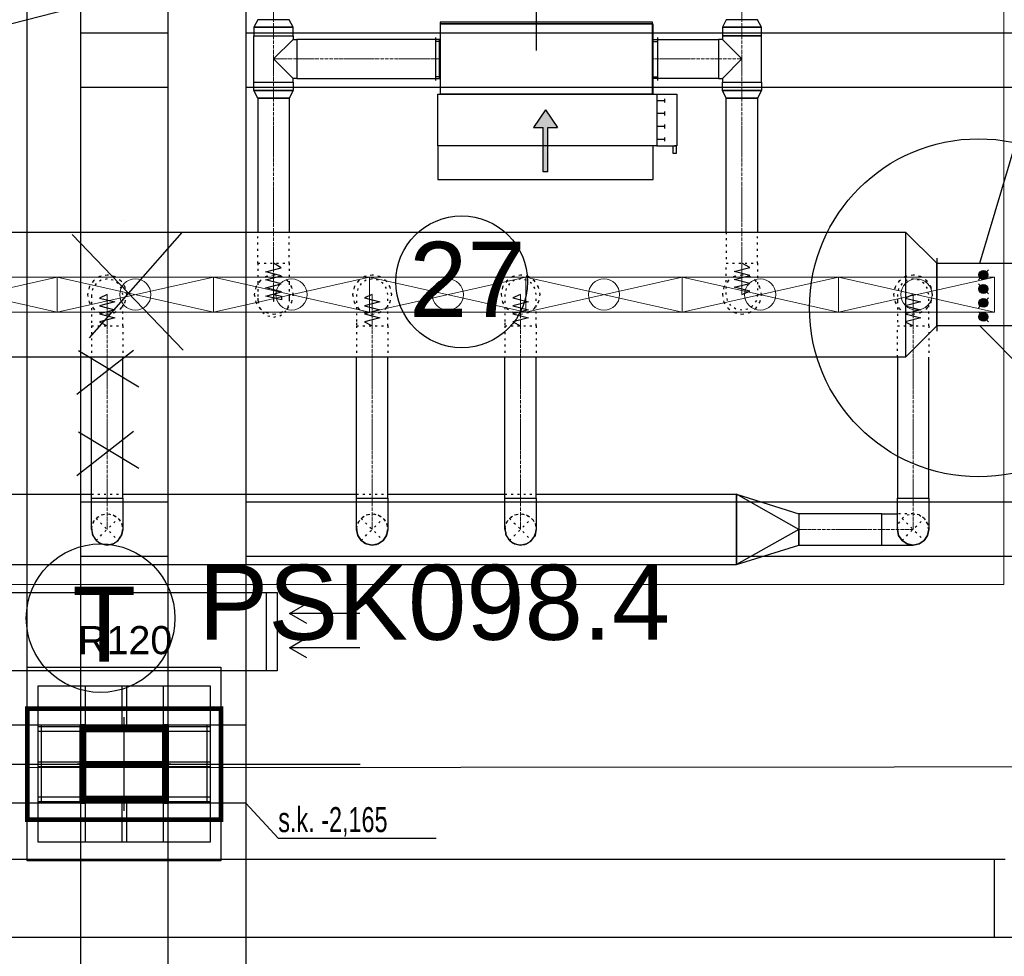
# Model space of a CAD drawing. Header units: centimetres. Extents: x -149939 to 48626, y -46000 to 152985.
# Tile 55 of 256: x -47208 to -40906, y 27770 to 33763. Entities that reach past the tile are written whole.
import ezdxf

# ---------------------------------------------------------------- set-up
doc = ezdxf.new("R2010")
doc.units = ezdxf.units.CM
doc.header["$LTSCALE"] = 50
for name, pattern in [('CADVENT_CENTERLINE', [9.9, 7.4, -1, 0.5, -1]), ('CADVENT_HIDDEN', [0.8, 0.25, -0.55]), ('Kondygnacja  -0_5$0$HIDDEN', [9.525, 6.35, -3.175]), ('Kondygnacja  -0_5$0$HIDDEN2', [4.7625, 3.175, -1.5875]), ('Osie rzutów$0$DASHDOT2', [12.7, 6.35, -3.175, 0, -3.175])]:
    doc.linetypes.add(name, pattern=pattern)
for name, color, linetype in [('01-103-Went PP_poziom-0_5$0$L_Nawiew', 7, 'Continuous'), ('bgde-nawiewDETAILS', 1, 'Continuous'), ('bgde-nawiewEXP', 7, 'Continuous'), ('bgde-nawiewHIDDEN', 250, 'Continuous'), ('bgde-wywiewSOL', 5, 'Continuous'), ('bgde_redukcja', 250, 'Continuous'), ('bgde_VAV', 7, 'Continuous'), ('IS_zmiany 2024', 1, 'Continuous'), ('Kondygnacja  -0_5$0$ARCH_GK', 8, 'Continuous'), ('Kondygnacja  -0_5$0$ARCH_INFO_ODPORNOŚĆ OGNIOWA', 8, 'Continuous'), ('Kondygnacja  -0_5$0$ARCH_KONSTR_POWYŻEJ RZUTU', 8, 'Kondygnacja  -0_5$0$HIDDEN'), ('Kondygnacja  -0_5$0$ARCH_KONSTR_POWYŻEJ RZUTU_IST', 8, 'Kondygnacja  -0_5$0$HIDDEN2'), ('Kondygnacja  -0_5$0$ARCH_KONSTRUKCJA_NIEWIDOCZNA', 8, 'Continuous'), ('Kondygnacja  -0_5$0$ARCH_OKŁADZINA', 8, 'Continuous'), ('Kondygnacja  -0_5$0$ARCH_SŁUPY', 8, 'Continuous'), ('Osie rzutów$0$ARCH_INFO_OSIE_IST', 8, 'Osie rzutów$0$DASHDOT2'), ('Osie rzutów$0$ARCH_INFO_OSIE_OPISY_IST', 8, 'Continuous')]:
    doc.layers.add(name, color=color, linetype=linetype)
for name, color, linetype, lineweight in [('bgde-nawiewCEN', 7, 'Continuous', 13), ('bgde_nawiewnik', 11, 'Continuous', 5), ('RFCU', 6, 'Continuous', 30)]:
    doc.layers.add(name, color=color, linetype=linetype, lineweight=lineweight)
doc.styles.add('Arial', font='ARIAL.TTF')
doc.styles.add('Kondygnacja  -0_5$0$Arial', font='ARIAL.TTF')
doc.styles.add('Kondygnacja  -0_5$0$BIKTS', font='bikromsw.shx', dxfattribs={"width": 0.8})
pattern_1 = [(45, (-1133.3117, -3177.9858), (-0.6735192, 0.6735192), [])]

# ---------------------------------------------------------------- blocks, each defined once
blk = doc.blocks.new('Osie rzutów')
at = {"layer": 'Osie rzutów$0$ARCH_INFO_OSIE_IST', "ltscale": 10}
for p, q in [((7460, 12510), (7460, 4623.26)), ((7460, 7370), (7460, 7430)), ((4436.04, 7400), (15156.54, 7400)), ((7490, 7400), (7430, 7400))]:
    blk.add_line(p, q, dxfattribs=at)
blk = doc.blocks.new('Kondygnacja  -0_5$0$słup_prostokąt')
at = {"layer": 'Kondygnacja  -0_5$0$ARCH_SŁUPY', "lineweight": 40}
h = blk.add_hatch(dxfattribs=at)
h.set_pattern_fill('ANSI31', color=256, scale=0.3, style=0)
h.set_pattern_definition(pattern_1)
h.paths.add_polyline_path([(36, 34), (39, 34), (39, 84), (36, 84)])
h = blk.add_hatch(dxfattribs=at)
h.set_pattern_fill('ANSI31', color=256, scale=0.3, style=0)
h.set_pattern_definition(pattern_1)
h.paths.add_polyline_path([(89, 80), (89, 83), (39, 83), (39, 80)])
h = blk.add_hatch(dxfattribs=at)
h.set_pattern_fill('ANSI31', color=256, scale=0.3, style=0)
h.set_pattern_definition(pattern_1)
h.paths.add_polyline_path([(89, 34), (92, 34), (92, 84), (89, 84)])
h = blk.add_hatch(dxfattribs=at)
h.set_pattern_fill('ANSI31', color=256, scale=0.3, style=0)
h.set_pattern_definition(pattern_1)
h.paths.add_polyline_path([(89, 57.5), (89, 60.5), (39, 60.5), (39, 57.5)])
h = blk.add_hatch(dxfattribs=at)
h.set_pattern_fill('ANSI31', color=256, scale=0.3, style=0)
h.set_pattern_definition(pattern_1)
h.paths.add_polyline_path([(89, 35), (89, 38), (39, 38), (39, 35)])
at = {"layer": 'Kondygnacja  -0_5$0$ARCH_KONSTRUKCJA_NIEWIDOCZNA'}
blk.add_lwpolyline([(119, 109), (119, 9), (9, 9), (9, 109)], close=True, dxfattribs=at)
for points in [[(36, 109), (36, 84)], [(39, 109), (39, 84)], [(62.5, 109), (62.5, 83)], [(65.5, 109), (65.5, 83)], [(89, 109), (89, 84)], [(92, 109), (92, 84)], [(9, 83), (36, 83)], [(92, 83), (119, 83)], [(9, 80), (36, 80)], [(92, 80), (119, 80)], [(9, 60.5), (36, 60.5)], [(9, 57.5), (36, 57.5)], [(92, 60.5), (119, 60.5)], [(92, 57.5), (119, 57.5)], [(9, 38), (36, 38)], [(92, 38), (119, 38)], [(9, 35), (36, 35)], [(36, 34), (36, 9)], [(39, 34), (39, 9)], [(62.5, 35), (62.5, 9)], [(65.49, 35), (65.49, 9)], [(89, 34), (89, 9)], [(92, 35), (119, 35)], [(92, 34), (92, 9)]]:
    blk.add_lwpolyline(points, dxfattribs=at)
at = {"layer": 'Kondygnacja  -0_5$0$ARCH_OKŁADZINA'}
blk.add_lwpolyline([(2, 121), (126, 121), (126, -3), (2, -3)], close=True, dxfattribs=at)
at = {"layer": 'Kondygnacja  -0_5$0$ARCH_SŁUPY', "lineweight": 40}
for p, q in [((39, 60.5), (89, 60.5)), ((89, 57.5), (39, 57.5))]:
    blk.add_line(p, q, dxfattribs=at)
at = {"layer": 'Kondygnacja  -0_5$0$ARCH_SŁUPY', "lineweight": 30, "const_width": 3}
blk.add_lwpolyline([(2, 94.5), (126, 94.5), (126, 23.5), (2, 23.5)], close=True, dxfattribs=at)
at = {"layer": 'Kondygnacja  -0_5$0$ARCH_SŁUPY', "lineweight": 40}
for points in [[(36, 84), (39, 84), (39, 34), (36, 34)], [(89, 84), (92, 84), (92, 34), (89, 34)]]:
    blk.add_lwpolyline(points, close=True, dxfattribs=at)
for points in [[(89, 83), (39, 83)], [(39, 80), (89, 80)], [(89, 38), (39, 38)], [(39, 35), (89, 35)]]:
    blk.add_lwpolyline(points, dxfattribs=at)
blk = doc.blocks.new('Kondygnacja  -0_5$0$konstrukcja istniejąca -0.5')
at = {"layer": 'Kondygnacja  -0_5$0$ARCH_KONSTR_POWYŻEJ RZUTU_IST', "ltscale": 10}
for p, q in [((7432, 8575), (7432, 7425)), ((7432, 7375), (7432, 6225))]:
    blk.add_line(p, q, dxfattribs=at)
for points in [[(7488, 8575), (7488, 7425)], [(7538, 8575), (7538, 7425)], [(7538, 7375), (7382, 7375), (7382, 7425), (7538, 7425), (7538, 7375)], [(7488, 7375), (7488, 6225)], [(7538, 7375), (7538, 6225)]]:
    blk.add_lwpolyline(points, dxfattribs=at)
at = {"layer": 'Kondygnacja  -0_5$0$ARCH_KONSTR_POWYŻEJ RZUTU_IST', "ltscale": 10, "elevation": 0}
for points in [[(7432, 7867.89), (7488, 7867.89)], [(7538, 7867.89), (8582, 7867.89)], [(7488, 7832.89), (7432, 7832.89)], [(8582, 7832.89), (7538, 7832.89)], [(7432, 7567.89), (7488, 7567.89)], [(7538, 7567.89), (8582, 7567.89)], [(7488, 7532.89), (7432, 7532.89)], [(8582, 7532.89), (7538, 7532.89)], [(7407, 7425), (7407, 7375)], [(7513, 7425), (7513, 7375)]]:
    blk.add_lwpolyline(points, dxfattribs=at)
at = {"layer": 'Kondygnacja  -0_5$0$ARCH_KONSTR_POWYŻEJ RZUTU_IST'}
blk.add_lwpolyline([(7538, 7375), (7558.69, 7352.53), (7659.84, 7352.53)], dxfattribs=at)
at = {"layer": 'Kondygnacja  -0_5$0$ARCH_KONSTR_POWYŻEJ RZUTU_IST', "style": 'Kondygnacja  -0_5$0$BIKTS', "width": 0.7}
blk.add_text('s.k. -2,165', height=16, dxfattribs=at).set_placement((7558.69, 7356.46))
blk = doc.blocks.new('blok')
at = {"layer": 'bgde_VAV', "color": 3, "linetype": 'Continuous', "lineweight": -2}
for p, q in [((-54400.4, 33775), (-54434.2, 33775)), ((-53950.4, 33775), (-54400.4, 33775)), ((-53966.7, 33775), (-54000.4, 33775)), ((-54434.2, 33225), (-54400.4, 33225)), ((-54400.4, 33225), (-54000.4, 33225)), ((-54000.4, 33225), (-53966.7, 33225))]:
    blk.add_line(p, q, dxfattribs=at)
at = {"layer": 'bgde_VAV', "color": 3, "linetype": 'ByBlock', "lineweight": -2}
for p, q in [((-54400.4, 33775), (-54400.4, 33225)), ((-54000.4, 33775), (-54000.4, 33225))]:
    blk.add_line(p, q, dxfattribs=at)
at = {"layer": 'bgde_VAV', "color": 3, "linetype": 'Continuous', "lineweight": -3}
for p, q in [((-54294.7, 33492.5), (-54357.9, 33555.7)), ((-54326.3, 33524.1), (-54353.5, 33533)), ((-54326.3, 33524.1), (-54349.5, 33540.9)), ((-54326.3, 33524.1), (-54343.1, 33547.3)), ((-54326.3, 33524.1), (-54335.1, 33551.3)), ((-54326.3, 33524.1), (-54326.3, 33552.7)), ((-54326.3, 33524.1), (-54317.5, 33551.3)), ((-54326.3, 33524.1), (-54309.5, 33547.3)), ((-54326.3, 33524.1), (-54303.2, 33540.9)), ((-54326.3, 33524.1), (-54299.1, 33533)), ((-54205.3, 33555.7), (-54268.5, 33492.5)), ((-54236.9, 33524.1), (-54264.1, 33533)), ((-54236.9, 33524.1), (-54260, 33540.9)), ((-54236.9, 33524.1), (-54253.7, 33547.3)), ((-54236.9, 33524.1), (-54245.7, 33551.3)), ((-54236.9, 33524.1), (-54236.9, 33552.7)), ((-54236.9, 33524.1), (-54228.1, 33551.3)), ((-54236.9, 33524.1), (-54220.1, 33547.3)), ((-54236.9, 33524.1), (-54213.8, 33540.9)), ((-54236.9, 33524.1), (-54209.7, 33533)), ((-54115.9, 33492.5), (-54179.1, 33555.7)), ((-54147.5, 33524.1), (-54174.7, 33533)), ((-54147.5, 33524.1), (-54170.6, 33540.9)), ((-54147.5, 33524.1), (-54164.3, 33547.3)), ((-54147.5, 33524.1), (-54156.3, 33551.3)), ((-54147.5, 33524.1), (-54147.5, 33552.7)), ((-54147.5, 33524.1), (-54138.7, 33551.3)), ((-54147.5, 33524.1), (-54130.7, 33547.3)), ((-54147.5, 33524.1), (-54124.3, 33540.9)), ((-54147.5, 33524.1), (-54120.3, 33533)), ((-54026.5, 33555.7), (-54089.7, 33492.5)), ((-54058.1, 33524.1), (-54085.3, 33533)), ((-54058.1, 33524.1), (-54081.2, 33540.9)), ((-54058.1, 33524.1), (-54074.9, 33547.3)), ((-54058.1, 33524.1), (-54066.9, 33551.3)), ((-54058.1, 33524.1), (-54058.1, 33552.7)), ((-54058.1, 33524.1), (-54049.2, 33551.3)), ((-54058.1, 33524.1), (-54041.3, 33547.3)), ((-54058.1, 33524.1), (-54034.9, 33540.9)), ((-54058.1, 33524.1), (-54030.9, 33533)), ((-54326.3, 33524.1), (-54354.9, 33524.1)), ((-54326.3, 33524.1), (-54353.5, 33515.3)), ((-54326.3, 33524.1), (-54349.5, 33507.3)), ((-54326.3, 33524.1), (-54343.1, 33501)), ((-54326.3, 33524.1), (-54335.1, 33496.9)), ((-54326.3, 33524.1), (-54299.1, 33515.3)), ((-54326.3, 33524.1), (-54303.2, 33507.3)), ((-54326.3, 33524.1), (-54309.5, 33501)), ((-54326.3, 33524.1), (-54317.5, 33496.9)), ((-54326.3, 33524.1), (-54326.3, 33495.5)), ((-54326.3, 33524.1), (-54297.7, 33524.1)), ((-54236.9, 33524.1), (-54265.5, 33524.1)), ((-54236.9, 33524.1), (-54264.1, 33515.3)), ((-54236.9, 33524.1), (-54260, 33507.3)), ((-54236.9, 33524.1), (-54253.7, 33501)), ((-54236.9, 33524.1), (-54245.7, 33496.9)), ((-54236.9, 33524.1), (-54209.7, 33515.3)), ((-54236.9, 33524.1), (-54213.8, 33507.3)), ((-54236.9, 33524.1), (-54220.1, 33501)), ((-54236.9, 33524.1), (-54228.1, 33496.9)), ((-54236.9, 33524.1), (-54236.9, 33495.5)), ((-54236.9, 33524.1), (-54208.3, 33524.1)), ((-54147.5, 33524.1), (-54176.1, 33524.1)), ((-54147.5, 33524.1), (-54174.7, 33515.3)), ((-54147.5, 33524.1), (-54170.6, 33507.3)), ((-54147.5, 33524.1), (-54164.3, 33501)), ((-54147.5, 33524.1), (-54156.3, 33496.9)), ((-54147.5, 33524.1), (-54120.3, 33515.3)), ((-54147.5, 33524.1), (-54124.3, 33507.3)), ((-54147.5, 33524.1), (-54130.7, 33501)), ((-54147.5, 33524.1), (-54138.7, 33496.9)), ((-54147.5, 33524.1), (-54147.5, 33495.5)), ((-54147.5, 33524.1), (-54118.9, 33524.1)), ((-54058.1, 33524.1), (-54086.7, 33524.1)), ((-54058.1, 33524.1), (-54085.3, 33515.3)), ((-54058.1, 33524.1), (-54081.2, 33507.3)), ((-54058.1, 33524.1), (-54074.9, 33501)), ((-54058.1, 33524.1), (-54066.9, 33496.9)), ((-54058.1, 33524.1), (-54030.9, 33515.3)), ((-54058.1, 33524.1), (-54034.9, 33507.3)), ((-54058.1, 33524.1), (-54041.3, 33501)), ((-54058.1, 33524.1), (-54049.2, 33496.9)), ((-54058.1, 33524.1), (-54058.1, 33495.5)), ((-54058.1, 33524.1), (-54029.5, 33524.1))]:
    blk.add_line(p, q, dxfattribs=at)
for centre in [(-54326.3, 33524.1), (-54236.9, 33524.1), (-54147.5, 33524.1), (-54058.1, 33524.1)]:
    blk.add_ellipse(centre, major_axis=(0, 28.6), ratio=1, start_param=-1.570796, end_param=4.712389, dxfattribs=at)
blk = doc.blocks.new('A$C066D7839')
at = {"layer": 'bgde_nawiewnik', "color": 7}
for p, q in [((-50, -11.15), (-50, 11.15)), ((-50, 11.15), (50, 11.15)), ((-50, -11.15), (50, 11.15)), ((50, -11.15), (-50, 11.15)), ((50, 11.15), (50, -11.15)), ((50, -11.15), (-50, -11.15))]:
    blk.add_line(p, q, dxfattribs=at)
blk.add_circle((0, 0), 10, dxfattribs=at)
blk = doc.blocks.new('A$C5B3E7367')
at = {"layer": '01-103-Went PP_poziom-0_5$0$L_Nawiew'}
h = blk.add_hatch(color=256, dxfattribs=at)
h.paths.add_polyline_path([(215, 704), (215, 674), (331.7, 674), (331.7, 612.1), (445.9, 689), (331.7, 765.9), (331.7, 704)])
h.paths.add_polyline_path([(48.3, 704), (48.3, 674), (215, 674), (215, 704)])
for p, q in [((215, 1525), (165, 1525)), ((165, 1525), (165, 1505)), ((215, 1400), (215, 1530)), ((545, 1530), (215, 1530)), ((215, 1530), (215, 1515)), ((545, 1400), (545, 1530)), ((165, 1505), (215, 1505)), ((243.8, 1452), (268.8, 1452)), ((256.2, 1452), (256.2, 1400)), ((326.2, 1452), (351.2, 1452)), ((338.8, 1452), (338.8, 1400)), ((408.8, 1452), (433.8, 1452)), ((421.2, 1452), (421.2, 1400)), ((491.2, 1452), (516.2, 1452)), ((503.8, 1452), (503.8, 1400)), ((545, 1400), (215, 1400)), ((215, 1400), (215, 1378)), ((545, 0), (545, 1400)), ((0, 1378), (215, 1378)), ((0, 0), (0, 1378)), ((215, 1378), (215, 0)), ((445.9, 689), (331.7, 765.9)), ((331.7, 704), (331.7, 765.9)), ((48.3, 704), (331.7, 704)), ((48.3, 704), (48.3, 674)), ((48.3, 674), (331.7, 674)), ((445.9, 689), (331.7, 612.1)), ((331.7, 612.1), (331.7, 674)), ((215, 0), (0, 0)), ((215, 0), (545, 0))]:
    blk.add_line(p, q, dxfattribs=at)
blk = doc.blocks.new('A$C53CA46B8')
at = {"layer": 'bgde-wywiewSOL'}
for p, q in [((112.9, 511.1), (-162.1, 511.1)), ((-137.1, 481.1), (-137.1, 511.1)), ((87.9, 481.1), (87.9, 511.1)), ((200.4, 481.1), (-249.6, 481.1)), ((-249.6, 481.1), (-249.6, -878.9)), ((200.4, 481.1), (200.4, -878.9)), ((200.4, -878.9), (-249.6, -878.9)), ((-137.1, -878.9), (-137.1, -908.9)), ((87.9, -878.9), (87.9, -908.9)), ((112.9, -908.9), (-162.1, -908.9))]:
    blk.add_line(p, q, dxfattribs=at)
at = {"layer": '01-103-Went PP_poziom-0_5$0$L_Nawiew'}
blk.add_blockref('A$C5B3E7367', (-794.6, -893.9), dxfattribs=at)

msp = doc.modelspace()

# ---------------------------------------------------------------- linework, layer by layer
at = {"layer": 'bgde-nawiewCEN', "linetype": 'CADVENT_CENTERLINE', "ltscale": 0.06}
for p, q in [((-45583.864, 33762.826), (-45583.864, 37796.041)), ((-42585.602, 33762.826), (-42585.602, 37796.109)), ((-45583.864, 33659.826), (-45583.864, 33762.826)), ((-42585.602, 33659.826), (-42585.602, 33762.826)), ((-45583.864, 33659.826), (-45583.864, 33511.826)), ((-42585.602, 33659.826), (-42585.602, 33511.826)), ((-45583.864, 33511.826), (-45583.864, 33363.826)), ((-45433.864, 33511.826), (-45583.864, 33511.826)), ((-45433.864, 33511.826), (-44521.109, 33511.826)), ((-44517.109, 33511.826), (-44521.109, 33511.826)), ((-43157.109, 33511.826), (-43153.109, 33511.826)), ((-42735.602, 33511.826), (-43153.109, 33511.826)), ((-42735.602, 33511.826), (-42585.602, 33511.826)), ((-42585.602, 33511.826), (-42585.602, 33363.826)), ((-45583.864, 33363.826), (-45583.864, 33260.826)), ((-42585.602, 33363.826), (-42585.602, 33260.826)), ((-45583.864, 33260.826), (-45583.864, 32203.959)), ((-42585.602, 33260.826), (-42585.602, 32203.959)), ((-45583.864, 32203.959), (-45583.864, 32169.297)), ((-45583.864, 32169.297), (-45583.762, 32079.087)), ((-42585.602, 32203.959), (-42585.602, 32185.263)), ((-42585.602, 32185.263), (-42585.602, 32134.152)), ((-45583.762, 32079.087), (-45583.646, 32035.981)), ((-42585.602, 32134.152), (-42585.602, 32106.359)), ((-42585.602, 32106.359), (-42585.602, 32082.833)), ((-42585.602, 32082.833), (-42585.602, 32063.218)), ((-45583.646, 32035.981), (-45583.496, 32003.983)), ((-42585.602, 32063.218), (-42585.602, 32047.159)), ((-42585.602, 32047.159), (-42585.602, 32034.3)), ((-42585.602, 32034.3), (-42585.602, 32024.285)), ((-42585.602, 32024.285), (-42585.602, 32016.759)), ((-42585.602, 32016.759), (-42585.602, 32011.366)), ((-46648.659, 32003.485), (-46648.659, 32003.959)), ((-46648.659, 32002.359), (-46648.659, 32003.485)), ((-46648.659, 32000.166), (-46648.659, 32002.359)), ((-46648.659, 31996.552), (-46648.659, 32000.166)), ((-46648.659, 31991.159), (-46648.659, 31996.552)), ((-46648.659, 31983.633), (-46648.659, 31991.159)), ((-46648.659, 31973.618), (-46648.659, 31983.633)), ((-46648.659, 31960.759), (-46648.659, 31973.618)), ((-46648.659, 31944.7), (-46648.659, 31960.759)), ((-45583.496, 32003.983), (-45583.32, 31981.762)), ((-45583.32, 31981.762), (-45583.125, 31967.983)), ((-45583.125, 31967.983), (-45582.919, 31961.315)), ((-45582.919, 31961.315), (-45582.71, 31960.423)), ((-45582.71, 31960.423), (-45582.504, 31963.975)), ((-45582.504, 31963.975), (-45582.309, 31970.638)), ((-45582.309, 31970.638), (-45582.133, 31979.079)), ((-45582.133, 31979.079), (-45581.983, 31987.964)), ((-45581.983, 31987.964), (-45581.867, 31995.962)), ((-45581.867, 31995.962), (-45581.765, 32003.959)), ((-44952.307, 32003.485), (-44952.307, 32003.959)), ((-44952.307, 32002.359), (-44952.307, 32003.485)), ((-44952.307, 32000.166), (-44952.307, 32002.359)), ((-44952.307, 31996.552), (-44952.307, 32000.166)), ((-44952.307, 31991.159), (-44952.307, 31996.552)), ((-44952.307, 31983.633), (-44952.307, 31991.159)), ((-44952.307, 31973.618), (-44952.307, 31983.633)), ((-44952.307, 31960.759), (-44952.307, 31973.618)), ((-44952.307, 31944.7), (-44952.307, 31960.759)), ((-44002.307, 32003.485), (-44002.307, 32003.959)), ((-44002.307, 32002.359), (-44002.307, 32003.485)), ((-44002.307, 32000.166), (-44002.307, 32002.359)), ((-44002.307, 31996.552), (-44002.307, 32000.166)), ((-44002.307, 31991.159), (-44002.307, 31996.552)), ((-44002.307, 31983.633), (-44002.307, 31991.159)), ((-44002.307, 31973.618), (-44002.307, 31983.633)), ((-44002.307, 31960.759), (-44002.307, 31973.618)), ((-44002.307, 31944.7), (-44002.307, 31960.759)), ((-42585.602, 32011.366), (-42585.602, 32007.752)), ((-42585.602, 32007.752), (-42585.602, 32005.559)), ((-42585.602, 32005.559), (-42585.602, 32004.433)), ((-42585.602, 32004.433), (-42585.602, 32003.959)), ((-41490.031, 32003.485), (-41490.031, 32003.959)), ((-41490.031, 32002.359), (-41490.031, 32003.485)), ((-41490.031, 32000.166), (-41490.031, 32002.359)), ((-41490.031, 31996.552), (-41490.031, 32000.166)), ((-41490.031, 31991.159), (-41490.031, 31996.552)), ((-41490.031, 31983.633), (-41490.031, 31991.159)), ((-41490.031, 31973.618), (-41490.031, 31983.633)), ((-41490.031, 31960.759), (-41490.031, 31973.618)), ((-41490.031, 31944.7), (-41490.031, 31960.759)), ((-46648.659, 31925.085), (-46648.659, 31944.7)), ((-46648.659, 31901.559), (-46648.659, 31925.085)), ((-46648.659, 31873.766), (-46648.659, 31901.559)), ((-44952.307, 31925.085), (-44952.307, 31944.7)), ((-44952.307, 31901.559), (-44952.307, 31925.085)), ((-44952.307, 31873.766), (-44952.307, 31901.559)), ((-44002.307, 31925.085), (-44002.307, 31944.7)), ((-44002.307, 31901.559), (-44002.307, 31925.085)), ((-44002.307, 31873.766), (-44002.307, 31901.559)), ((-41490.031, 31925.085), (-41490.031, 31944.7)), ((-41490.031, 31901.559), (-41490.031, 31925.085)), ((-41490.031, 31873.766), (-41490.031, 31901.559)), ((-46648.659, 31822.655), (-46648.659, 31873.766)), ((-44952.307, 31822.655), (-44952.307, 31873.766)), ((-44002.307, 31822.655), (-44002.307, 31873.766)), ((-41490.031, 31822.655), (-41490.031, 31873.766)), ((-46648.659, 31803.959), (-46648.659, 31822.655)), ((-46648.659, 31803.959), (-46648.659, 30701.612)), ((-44952.307, 31803.959), (-44952.307, 31822.655)), ((-44952.307, 31803.959), (-44952.307, 30701.612)), ((-44002.307, 31803.959), (-44002.307, 31822.655)), ((-44002.307, 31803.959), (-44002.307, 30701.612)), ((-41490.031, 31803.959), (-41490.031, 31822.655)), ((-41490.031, 31803.959), (-41490.031, 30701.612)), ((-46648.659, 30701.612), (-46648.659, 30501.612)), ((-44952.307, 30701.612), (-44952.307, 30501.612)), ((-44002.307, 30701.612), (-44002.307, 30501.612)), ((-41490.031, 30701.612), (-41490.031, 30501.612)), ((-42220.939, 30501.612), (-41690.031, 30501.612)), ((-41690.031, 30501.612), (-41490.031, 30501.612))]:
    msp.add_line(p, q, dxfattribs=at)
at = {"layer": 'bgde-nawiewDETAILS', "linetype": 'CADVENT_HIDDEN'}
for p, q in [((-46719.369, 30430.901), (-46577.948, 30572.322)), ((-46719.369, 30572.322), (-46577.948, 30430.901)), ((-45023.017, 30430.901), (-44881.596, 30572.322)), ((-45023.017, 30572.322), (-44881.596, 30430.901)), ((-44073.017, 30430.901), (-43931.596, 30572.322)), ((-44073.017, 30572.322), (-43931.596, 30430.901)), ((-41560.742, 30430.901), (-41419.321, 30572.322)), ((-41560.742, 30572.322), (-41419.321, 30430.901))]:
    msp.add_line(p, q, dxfattribs=at)
at = {"layer": 'bgde-nawiewEXP', "linetype": 'Continuous'}
for points in [[(-45708.864, 33659.826), (-45458.864, 33659.826), (-45458.864, 33714.669), (-45483.864, 33762.826), (-45683.864, 33762.826), (-45708.864, 33714.669), (-45708.864, 33714.669), (-45699.349, 33714.669), (-45699.349, 33714.669), (-45708.864, 33714.669), (-45708.864, 33714.669)], [(-44517.109, 33736.826), (-43157.109, 33736.826), (-43157.109, 33746.826), (-44517.109, 33746.826)], [(-44517.109, 33286.826), (-43157.109, 33286.826), (-43157.109, 33736.826), (-44517.109, 33736.826)], [(-42710.602, 33659.826), (-42460.602, 33659.826), (-42460.602, 33714.669), (-42485.602, 33762.826), (-42685.602, 33762.826), (-42710.602, 33714.669), (-42710.602, 33714.669), (-42701.087, 33714.669), (-42701.087, 33714.669), (-42710.602, 33714.669), (-42710.602, 33714.669)], [(-45699.349, 33714.669), (-45672.253, 33714.669), (-45672.253, 33714.669)], [(-45672.253, 33714.669), (-45631.7, 33714.669), (-45631.7, 33714.669)], [(-45631.7, 33714.669), (-45583.864, 33714.669), (-45583.864, 33714.669)], [(-45583.864, 33714.669), (-45536.029, 33714.669), (-45536.029, 33714.669)], [(-45536.029, 33714.669), (-45495.476, 33714.669), (-45495.476, 33714.669)], [(-45495.476, 33714.669), (-45468.38, 33714.669), (-45468.38, 33714.669)], [(-45468.38, 33714.669), (-45458.864, 33714.669), (-45458.864, 33714.669)], [(-42735.602, 33386.826), (-42710.602, 33386.826), (-42710.602, 33363.826), (-42460.602, 33363.826), (-42460.602, 33659.826), (-42710.602, 33659.826), (-42710.602, 33636.826), (-42735.602, 33636.826), (-42735.602, 33396.341)], [(-42701.087, 33714.669), (-42673.99, 33714.669), (-42673.99, 33714.669)], [(-42673.99, 33714.669), (-42633.437, 33714.669), (-42633.437, 33714.669)], [(-42633.437, 33714.669), (-42585.602, 33714.669), (-42585.602, 33714.669)], [(-42585.602, 33714.669), (-42537.766, 33714.669), (-42537.766, 33714.669)], [(-42537.766, 33714.669), (-42497.213, 33714.669), (-42497.213, 33714.669)], [(-42497.213, 33714.669), (-42470.117, 33714.669), (-42470.117, 33714.669)], [(-42470.117, 33714.669), (-42460.602, 33714.669), (-42460.602, 33714.669)], [(-45433.864, 33386.826), (-44521.109, 33386.826), (-44521.109, 33636.826), (-45433.864, 33636.826), (-45433.864, 33396.341)], [(-43153.109, 33386.826), (-43153.109, 33636.826), (-42735.602, 33636.826), (-42735.602, 33386.826)], [(-45708.864, 33308.983), (-45708.864, 33363.826), (-45458.864, 33363.826), (-45458.864, 33308.983), (-45483.864, 33260.826), (-45683.864, 33260.826)], [(-42710.602, 33308.983), (-42710.602, 33363.826), (-42460.602, 33363.826), (-42460.602, 33308.983), (-42485.602, 33260.826), (-42685.602, 33260.826)], [(-45708.864, 33308.983), (-45699.349, 33308.983), (-45699.349, 33308.983)], [(-45699.349, 33308.983), (-45672.253, 33308.983), (-45672.253, 33308.983)], [(-45672.253, 33308.983), (-45631.7, 33308.983), (-45631.7, 33308.983)], [(-45631.7, 33308.983), (-45583.864, 33308.983), (-45583.864, 33308.983)], [(-45583.864, 33308.983), (-45536.029, 33308.983), (-45536.029, 33308.983)], [(-45536.029, 33308.983), (-45495.476, 33308.983), (-45495.476, 33308.983)], [(-45495.476, 33308.983), (-45468.38, 33308.983), (-45468.38, 33308.983)], [(-45468.38, 33308.983), (-45458.864, 33308.983), (-45458.864, 33308.983)], [(-42710.602, 33308.983), (-42701.087, 33308.983), (-42701.087, 33308.983)], [(-42701.087, 33308.983), (-42673.99, 33308.983), (-42673.99, 33308.983)], [(-42673.99, 33308.983), (-42633.437, 33308.983), (-42633.437, 33308.983)], [(-42633.437, 33308.983), (-42585.602, 33308.983), (-42585.602, 33308.983)], [(-42585.602, 33308.983), (-42537.766, 33308.983), (-42537.766, 33308.983)], [(-42537.766, 33308.983), (-42497.213, 33308.983), (-42497.213, 33308.983)], [(-42497.213, 33308.983), (-42470.117, 33308.983), (-42470.117, 33308.983)], [(-42470.117, 33308.983), (-42460.602, 33308.983), (-42460.602, 33308.983)], [(-41538.801, 31603.941), (-41338.801, 31803.941), (-41338.801, 32203.941), (-41538.801, 32403.941)], [(-45052.307, 30501.612), (-45052.307, 30701.612), (-44852.307, 30701.612), (-44852.307, 30501.612), (-44859.919, 30463.343), (-44881.596, 30430.901), (-44914.038, 30409.224), (-44952.307, 30401.612), (-44990.575, 30409.224), (-45023.017, 30430.901), (-45044.695, 30463.343)], [(-42220.938, 30463.343), (-42220.938, 30401.612), (-41690.031, 30401.612), (-41690.031, 30601.612), (-42220.938, 30601.612), (-42220.938, 30501.612)], [(-42620.939, 30276.612), (-42220.939, 30401.612), (-42220.939, 30501.612)]]:
    msp.add_lwpolyline(points, close=True, dxfattribs=at)
for points in [[(-45708.864, 33363.826), (-45708.864, 33659.826), (-45458.864, 33659.826), (-45458.864, 33636.826)], [(-45708.864, 33363.826), (-45458.864, 33363.826), (-45458.864, 33386.826), (-45583.864, 33511.826), (-45458.864, 33636.826), (-45433.864, 33636.826), (-45433.864, 33386.826), (-45458.864, 33386.826)], [(-44521.109, 33386.826), (-44521.109, 33636.826), (-44517.109, 33636.826)], [(-43157.109, 33386.826), (-43153.109, 33386.826), (-43153.109, 33636.826), (-43157.109, 33636.826)], [(-42710.602, 33386.826), (-42585.602, 33511.826), (-42710.602, 33636.826)], [(-44521.109, 33386.826), (-44517.109, 33386.826)], [(-45683.864, 33260.826), (-45683.864, 32403.941)], [(-45683.864, 33260.826), (-45483.864, 33260.826), (-45483.864, 32403.941)], [(-42685.602, 32403.941), (-42685.602, 33260.826), (-42485.602, 33260.826), (-42485.602, 32403.941)], [(-41538.801, 31603.941), (-59190.003, 31603.941), (-59190.003, 32403.941), (-41538.801, 32403.941)], [(-46748.659, 30701.612), (-46548.659, 30701.612), (-46548.659, 31603.941)], [(-46748.659, 30701.612), (-46748.659, 31603.941)], [(-45052.307, 30701.612), (-44852.307, 30701.612), (-44852.307, 31603.941)], [(-45052.307, 30701.612), (-45052.307, 31603.941)], [(-44102.307, 30701.612), (-43902.307, 30701.612), (-43902.307, 31603.941)], [(-44102.307, 30701.612), (-44102.307, 31603.941)], [(-41590.031, 31603.941), (-41590.031, 30701.612), (-41390.031, 30701.612), (-41390.031, 31603.941)], [(-48952.307, 30726.612), (-46748.659, 30726.612)], [(-46748.659, 30501.612), (-46748.659, 30701.612), (-46548.659, 30701.612), (-46548.659, 30501.612), (-46556.271, 30463.343), (-46560.358, 30457.225)], [(-46548.659, 30726.612), (-45052.307, 30726.612)], [(-44852.307, 30726.612), (-44102.307, 30726.612)], [(-44102.307, 30501.612), (-44102.307, 30701.612), (-43902.307, 30701.612), (-43902.307, 30501.612), (-43909.919, 30463.343), (-43914.27, 30456.831)], [(-43902.307, 30726.612), (-42620.939, 30726.612), (-42620.939, 30276.612), (-42620.939, 30726.612), (-42220.939, 30601.612), (-42220.939, 30501.612), (-42620.939, 30726.612)], [(-42620.939, 30276.612), (-42620.939, 30726.612)], [(-41690.031, 30401.612), (-41490.031, 30401.612), (-41528.3, 30409.224), (-41560.742, 30430.901), (-41582.419, 30463.343), (-41590.031, 30501.612), (-41590.031, 30701.612), (-41390.031, 30701.612), (-41390.031, 30501.612), (-41397.643, 30463.343), (-41419.321, 30430.901), (-41451.763, 30409.224), (-41490.031, 30401.612), (-41528.3, 30409.224), (-41560.742, 30430.901), (-41582.419, 30463.343), (-41590.031, 30501.612), (-41582.419, 30463.343), (-41560.742, 30430.901), (-41528.3, 30409.224), (-41490.031, 30401.612), (-41451.763, 30409.224), (-41419.321, 30430.901), (-41397.643, 30463.343), (-41390.031, 30501.612), (-41397.643, 30463.343), (-41419.321, 30430.901), (-41451.763, 30409.224), (-41490.031, 30401.612)], [(-41690.031, 30401.612), (-41690.031, 30601.612), (-41590.031, 30601.612)], [(-46748.659, 30501.612), (-46743.968, 30478.033)], [(-46748.659, 30501.612), (-46741.047, 30463.343), (-46742.482, 30470.56)], [(-46746.731, 30496.959), (-46744.485, 30473.023), (-46726.251, 30438.528), (-46720.584, 30433.835)], [(-46741.047, 30463.343), (-46719.369, 30430.901), (-46699.38, 30417.545)], [(-46741.047, 30463.343), (-46719.369, 30430.901), (-46686.927, 30409.224), (-46693.045, 30413.311)], [(-46610.39, 30409.224), (-46577.948, 30430.901), (-46556.271, 30463.343), (-46548.659, 30501.612)], [(-46610.39, 30409.224), (-46577.948, 30430.901), (-46564.592, 30450.89)], [(-46576.021, 30435.553), (-46560.684, 30454.067), (-46549.186, 30491.352), (-46549.874, 30498.678)], [(-45052.307, 30501.612), (-45047.705, 30478.479)], [(-45050.357, 30496.904), (-45048.249, 30473.414), (-45030.155, 30438.845), (-45024.273, 30433.931)], [(-45046.19, 30470.86), (-45044.695, 30463.343), (-45023.017, 30430.901), (-45003.407, 30417.798)], [(-44921.555, 30407.728), (-44914.038, 30409.224), (-44881.596, 30430.901), (-44868.493, 30450.511)], [(-44879.646, 30435.608), (-44864.526, 30453.709), (-44852.877, 30490.948), (-44853.562, 30498.581)], [(-44864.177, 30456.971), (-44859.919, 30463.343), (-44852.307, 30501.612)], [(-44102.307, 30501.612), (-44097.753, 30478.721)], [(-44102.307, 30501.612), (-44094.695, 30463.343), (-44096.223, 30471.025)], [(-44100.346, 30496.877), (-44098.311, 30473.628), (-44080.294, 30439.018), (-44074.294, 30433.984)], [(-44094.695, 30463.343), (-44073.017, 30430.901), (-44053.612, 30417.935)], [(-44094.695, 30463.343), (-44073.017, 30430.901), (-44040.575, 30409.224), (-44047.087, 30413.575)], [(-43964.038, 30409.224), (-43931.596, 30430.901), (-43909.919, 30463.343), (-43902.307, 30501.612)], [(-43964.038, 30409.224), (-43931.596, 30430.901), (-43918.63, 30450.306)], [(-43929.635, 30435.635), (-43914.633, 30453.514), (-43902.901, 30490.726), (-43903.584, 30498.529)], [(-46714.717, 30428.974), (-46696.203, 30413.637), (-46658.918, 30402.139), (-46651.592, 30402.827)], [(-46686.927, 30409.224), (-46648.659, 30401.612), (-46625.08, 30406.302)], [(-46686.927, 30409.224), (-46648.659, 30401.612), (-46610.39, 30409.224), (-46617.607, 30407.788)], [(-46644.006, 30403.539), (-46620.071, 30405.785), (-46585.575, 30424.02), (-46580.882, 30429.686)], [(-45018.31, 30428.951), (-45000.209, 30413.831), (-44962.971, 30402.182), (-44955.337, 30402.867)], [(-44996.947, 30413.481), (-44990.575, 30409.224), (-44952.307, 30401.612), (-44929.174, 30406.213)], [(-44947.6, 30403.561), (-44924.109, 30405.669), (-44889.54, 30423.764), (-44884.626, 30429.646)], [(-44068.283, 30428.94), (-44050.405, 30413.938), (-44013.192, 30402.206), (-44005.39, 30402.889)], [(-44040.575, 30409.224), (-44002.307, 30401.612), (-43979.417, 30406.165)], [(-44040.575, 30409.224), (-44002.307, 30401.612), (-43964.038, 30409.224), (-43971.72, 30407.696)], [(-43997.572, 30403.573), (-43974.323, 30405.607), (-43939.713, 30423.624), (-43934.679, 30429.624)], [(-51792.988, 30276.612), (-42620.939, 30276.612)]]:
    msp.add_lwpolyline(points, dxfattribs=at)
at = {"layer": 'bgde-nawiewHIDDEN', "linetype": 'CADVENT_HIDDEN'}
for points in [[(-44517.109, 33386.826), (-44517.109, 33636.826)], [(-43157.109, 33386.826), (-43157.109, 33636.826)], [(-45683.864, 32203.959), (-45483.864, 32203.959), (-45483.864, 32403.941)], [(-45683.864, 32203.959), (-45683.864, 32403.941)], [(-42685.602, 32403.941), (-42685.602, 32203.959), (-42485.602, 32203.959), (-42485.602, 32403.941)], [(-45683.864, 32203.959), (-45683.864, 32169.241), (-45683.762, 32078.908), (-45683.646, 32035.681), (-45683.495, 32003.592), (-45683.319, 31981.316), (-45683.124, 31967.517), (-45682.918, 31960.843), (-45675.136, 31922.653), (-45674.912, 31921.701), (-45653.08, 31889.345), (-45620.534, 31867.811), (-45582.23, 31860.376), (-45543.999, 31868.172), (-45511.661, 31890.012), (-45490.14, 31922.572), (-45482.712, 31960.895), (-45482.506, 31964.448), (-45482.311, 31971.113), (-45482.135, 31979.559), (-45481.985, 31988.451), (-45481.868, 31996.457), (-45481.766, 32004.461)], [(-45683.864, 32203.959), (-45483.864, 32203.959), (-45483.864, 32169.353), (-45483.763, 32079.266), (-45483.647, 32036.28), (-45483.497, 32004.375), (-45483.321, 31982.207), (-45483.127, 31968.45), (-45482.921, 31961.786)], [(-46748.659, 31803.959), (-46748.659, 31603.941)], [(-46748.659, 31803.959), (-46548.659, 31803.959), (-46548.659, 31603.941)], [(-45052.307, 31803.959), (-45052.307, 31603.941)], [(-45052.307, 31803.959), (-44852.307, 31803.959), (-44852.307, 31603.941)], [(-44102.307, 31803.959), (-44102.307, 31603.941)], [(-44102.307, 31803.959), (-43902.307, 31803.959), (-43902.307, 31603.941)], [(-41590.031, 31603.941), (-41590.031, 31803.959), (-41390.031, 31803.959), (-41390.031, 31603.941)], [(-46748.659, 30726.612), (-46548.659, 30726.612)], [(-45052.307, 30726.612), (-44852.307, 30726.612)], [(-44102.307, 30726.612), (-43902.307, 30726.612)], [(-46748.659, 30501.612), (-46741.047, 30539.88), (-46719.369, 30572.322), (-46686.927, 30593.999), (-46648.659, 30601.612), (-46610.39, 30593.999), (-46577.948, 30572.322), (-46556.271, 30539.88), (-46548.659, 30501.612)], [(-46748.131, 30511.871), (-46736.633, 30549.156), (-46711.742, 30579.204), (-46677.247, 30597.438), (-46638.399, 30601.084), (-46601.114, 30589.586), (-46571.067, 30564.695), (-46552.832, 30530.2), (-46549.874, 30498.678)], [(-45052.307, 30501.612), (-45044.695, 30539.88), (-45023.017, 30572.322), (-44990.575, 30593.999), (-44952.307, 30601.612), (-44914.038, 30593.999), (-44881.596, 30572.322), (-44859.919, 30539.88), (-44852.307, 30501.612)], [(-45051.736, 30512.275), (-45040.087, 30549.514), (-45015.074, 30579.46), (-44980.505, 30597.554), (-44941.643, 30601.041), (-44904.404, 30589.392), (-44874.459, 30564.378), (-44856.365, 30529.809), (-44853.562, 30498.581)], [(-44102.307, 30501.612), (-44094.695, 30539.88), (-44073.017, 30572.322), (-44040.575, 30593.999), (-44002.307, 30601.612), (-43964.038, 30593.999), (-43931.596, 30572.322), (-43909.919, 30539.88), (-43902.307, 30501.612)], [(-44101.712, 30512.497), (-44089.98, 30549.709), (-44064.9, 30579.599), (-44030.291, 30597.616), (-43991.421, 30601.017), (-43954.209, 30589.285), (-43924.319, 30564.205), (-43906.302, 30529.595), (-43903.584, 30498.529)], [(-41590.031, 30501.612), (-41582.419, 30539.88), (-41560.742, 30572.322), (-41528.3, 30593.999), (-41490.031, 30601.612), (-41590.031, 30601.612)], [(-41590.031, 30501.612), (-41582.419, 30539.88), (-41560.742, 30572.322), (-41528.3, 30593.999), (-41490.031, 30601.612), (-41451.763, 30593.999), (-41419.321, 30572.322), (-41397.643, 30539.88), (-41390.031, 30501.612), (-41397.643, 30539.88), (-41419.321, 30572.322), (-41451.763, 30593.999), (-41490.031, 30601.612)], [(-46748.131, 30511.871), (-46746.731, 30496.959)], [(-45051.736, 30512.275), (-45050.357, 30496.904)], [(-44101.712, 30512.497), (-44100.346, 30496.877)], [(-46743.968, 30478.033), (-46742.482, 30470.56)], [(-46564.592, 30450.89), (-46560.358, 30457.225)], [(-45047.705, 30478.479), (-45046.19, 30470.86)], [(-44868.493, 30450.511), (-44864.177, 30456.971)], [(-44097.753, 30478.721), (-44096.223, 30471.025)], [(-43918.63, 30450.306), (-43914.27, 30456.831)], [(-46720.584, 30433.835), (-46714.717, 30428.974)], [(-46699.38, 30417.545), (-46693.045, 30413.311)], [(-46651.592, 30402.827), (-46644.006, 30403.539)], [(-46625.08, 30406.302), (-46617.607, 30407.788)], [(-46580.882, 30429.686), (-46576.021, 30435.553)], [(-45024.273, 30433.931), (-45018.31, 30428.951)], [(-45003.407, 30417.798), (-44996.947, 30413.481)], [(-44955.337, 30402.867), (-44947.6, 30403.561)], [(-44929.174, 30406.213), (-44921.555, 30407.728)], [(-44884.626, 30429.646), (-44879.646, 30435.608)], [(-44074.294, 30433.984), (-44068.283, 30428.94)], [(-44053.612, 30417.935), (-44047.087, 30413.575)], [(-44005.39, 30402.889), (-43997.572, 30403.573)], [(-43979.417, 30406.165), (-43971.72, 30407.696)], [(-43934.679, 30429.624), (-43929.635, 30435.635)]]:
    msp.add_lwpolyline(points, dxfattribs=at)
at = {"layer": 'bgde-nawiewHIDDEN'}
for points in [[(-45581.765, 32003.959), (-45531.885, 31994.273), (-45533.168, 31970.726), (-45633.434, 31994.62), (-45533.585, 32020.975), (-45633.682, 32046.581), (-45533.749, 32072.589), (-45633.795, 32097.825), (-45533.828, 32124.116), (-45633.849, 32150.318), (-45533.861, 32176.128), (-45583.864, 32203.959)], [(-42585.602, 32003.959), (-42535.602, 32025.257), (-42635.602, 32050.618), (-42535.602, 32075.839), (-42635.602, 32101.124), (-42535.602, 32126.659), (-42635.602, 32152.018), (-42535.602, 32177.477), (-42585.602, 32203.959)], [(-46648.659, 32003.959), (-46698.659, 31981.885), (-46598.659, 31956.779), (-46698.659, 31931.546), (-46598.659, 31905.868), (-46698.659, 31880.722), (-46598.659, 31855.642), (-46698.659, 31830.347), (-46648.659, 31803.959)], [(-44952.307, 32003.959), (-45002.307, 31982.661), (-44902.307, 31957.299), (-45002.307, 31932.079), (-44902.307, 31906.794), (-45002.307, 31881.259), (-44902.307, 31855.9), (-45002.307, 31830.441), (-44952.307, 31803.959)], [(-44002.307, 32003.959), (-44052.307, 31982.661), (-43952.307, 31957.299), (-44052.307, 31932.079), (-43952.307, 31906.794), (-44052.307, 31881.259), (-43952.307, 31855.9), (-44052.307, 31830.441), (-44002.307, 31803.959)], [(-41490.031, 32003.959), (-41540.031, 31982.08), (-41440.031, 31957.017), (-41540.031, 31931.783), (-41440.031, 31906.082), (-41540.031, 31880.898), (-41440.031, 31855.769), (-41540.031, 31830.416), (-41490.031, 31803.959)]]:
    msp.add_lwpolyline(points, dxfattribs=at)
at = {"layer": 'bgde-nawiewHIDDEN', "linetype": 'CADVENT_HIDDEN'}
for points in [[(-42685.602, 32003.959), (-42685.602, 32203.959), (-42485.602, 32203.959), (-42485.602, 32003.959), (-42493.214, 31965.691), (-42514.891, 31933.248), (-42547.333, 31911.571), (-42585.602, 31903.959), (-42623.87, 31911.571), (-42656.312, 31933.248), (-42677.99, 31965.691)], [(-46773.659, 32003.959), (-46764.144, 31956.123), (-46737.047, 31915.571), (-46696.494, 31888.474), (-46648.659, 31878.959), (-46600.823, 31888.474), (-46560.27, 31915.571), (-46533.174, 31956.123), (-46523.659, 32003.959), (-46533.174, 32051.794), (-46560.27, 32092.347), (-46600.823, 32119.444), (-46648.659, 32128.959), (-46696.494, 32119.444), (-46737.047, 32092.347), (-46764.144, 32051.794)], [(-46773.659, 32003.959), (-46764.144, 31956.123), (-46737.047, 31915.571), (-46696.494, 31888.474), (-46648.659, 31878.959), (-46600.823, 31888.474), (-46560.27, 31915.571), (-46533.174, 31956.123), (-46523.659, 32003.959), (-46533.174, 32051.794), (-46560.27, 32092.347), (-46600.823, 32119.444), (-46648.659, 32128.959), (-46696.494, 32119.444), (-46737.047, 32092.347), (-46764.144, 32051.794)], [(-46748.659, 31996.552), (-46748.659, 31803.959), (-46548.659, 31803.959), (-46548.659, 32003.959), (-46556.271, 32042.227), (-46577.948, 32074.67), (-46610.39, 32096.347), (-46648.659, 32103.959), (-46686.927, 32096.347), (-46719.369, 32074.67), (-46741.047, 32042.227), (-46748.659, 32003.959), (-46748.659, 32000.166)], [(-45706.765, 32003.959), (-45697.25, 31956.123), (-45670.153, 31915.571), (-45629.6, 31888.474), (-45581.765, 31878.959), (-45533.929, 31888.474), (-45493.376, 31915.571), (-45466.28, 31956.123), (-45456.765, 32003.959), (-45466.28, 32051.794), (-45493.376, 32092.347), (-45533.929, 32119.444), (-45581.765, 32128.959), (-45629.6, 32119.444), (-45670.153, 32092.347), (-45697.25, 32051.794)], [(-45706.765, 32003.959), (-45697.25, 31956.123), (-45670.153, 31915.571), (-45629.6, 31888.474), (-45581.765, 31878.959), (-45533.929, 31888.474), (-45493.376, 31915.571), (-45466.28, 31956.123), (-45456.765, 32003.959), (-45466.28, 32051.794), (-45493.376, 32092.347), (-45533.929, 32119.444), (-45581.765, 32128.959), (-45629.6, 32119.444), (-45670.153, 32092.347), (-45697.25, 32051.794)], [(-45077.307, 32003.959), (-45067.792, 31956.123), (-45040.695, 31915.571), (-45000.142, 31888.474), (-44952.307, 31878.959), (-44904.471, 31888.474), (-44863.918, 31915.571), (-44836.822, 31956.123), (-44827.307, 32003.959), (-44836.822, 32051.794), (-44863.918, 32092.347), (-44904.471, 32119.444), (-44952.307, 32128.959), (-45000.142, 32119.444), (-45040.695, 32092.347), (-45067.792, 32051.794)], [(-45077.307, 32003.959), (-45067.792, 31956.123), (-45040.695, 31915.571), (-45000.142, 31888.474), (-44952.307, 31878.959), (-44904.471, 31888.474), (-44863.918, 31915.571), (-44836.822, 31956.123), (-44827.307, 32003.959), (-44836.822, 32051.794), (-44863.918, 32092.347), (-44904.471, 32119.444), (-44952.307, 32128.959), (-45000.142, 32119.444), (-45040.695, 32092.347), (-45067.792, 32051.794)], [(-45052.307, 31803.959), (-44852.307, 31803.959), (-44852.307, 32003.959), (-44859.919, 32042.227), (-44881.596, 32074.67), (-44914.038, 32096.347), (-44952.307, 32103.959), (-44990.575, 32096.347), (-45023.017, 32074.67), (-45044.695, 32042.227), (-45052.307, 32003.959), (-45052.307, 31822.655)], [(-44127.307, 32003.959), (-44117.792, 31956.123), (-44090.695, 31915.571), (-44050.142, 31888.474), (-44002.307, 31878.959), (-43954.471, 31888.474), (-43913.918, 31915.571), (-43886.822, 31956.123), (-43877.307, 32003.959), (-43886.822, 32051.794), (-43913.918, 32092.347), (-43954.471, 32119.444), (-44002.307, 32128.959), (-44050.142, 32119.444), (-44090.695, 32092.347), (-44117.792, 32051.794)], [(-44127.307, 32003.959), (-44117.792, 31956.123), (-44090.695, 31915.571), (-44050.142, 31888.474), (-44002.307, 31878.959), (-43954.471, 31888.474), (-43913.918, 31915.571), (-43886.822, 31956.123), (-43877.307, 32003.959), (-43886.822, 32051.794), (-43913.918, 32092.347), (-43954.471, 32119.444), (-44002.307, 32128.959), (-44050.142, 32119.444), (-44090.695, 32092.347), (-44117.792, 32051.794)], [(-44102.307, 31803.959), (-43902.307, 31803.959), (-43902.307, 32003.959), (-43909.919, 32042.227), (-43931.596, 32074.67), (-43964.038, 32096.347), (-44002.307, 32103.959), (-44040.575, 32096.347), (-44073.017, 32074.67), (-44094.695, 32042.227), (-44102.307, 32003.959), (-44102.307, 31822.655)], [(-42710.602, 32003.959), (-42701.087, 31956.123), (-42673.99, 31915.571), (-42633.437, 31888.474), (-42585.602, 31878.959), (-42537.766, 31888.474), (-42497.213, 31915.571), (-42470.117, 31956.123), (-42460.602, 32003.959), (-42470.117, 32051.794), (-42497.213, 32092.347), (-42537.766, 32119.444), (-42585.602, 32128.959), (-42633.437, 32119.444), (-42673.99, 32092.347), (-42701.087, 32051.794)], [(-42710.602, 32003.959), (-42701.087, 31956.123), (-42673.99, 31915.571), (-42633.437, 31888.474), (-42585.602, 31878.959), (-42537.766, 31888.474), (-42497.213, 31915.571), (-42470.117, 31956.123), (-42460.602, 32003.959), (-42470.117, 32051.794), (-42497.213, 32092.347), (-42537.766, 32119.444), (-42585.602, 32128.959), (-42633.437, 32119.444), (-42673.99, 32092.347), (-42701.087, 32051.794)], [(-41615.031, 32003.959), (-41605.516, 31956.123), (-41578.42, 31915.571), (-41537.867, 31888.474), (-41490.031, 31878.959), (-41442.196, 31888.474), (-41401.643, 31915.571), (-41374.546, 31956.123), (-41365.031, 32003.959), (-41374.546, 32051.794), (-41401.643, 32092.347), (-41442.196, 32119.444), (-41490.031, 32128.959), (-41537.867, 32119.444), (-41578.42, 32092.347), (-41605.516, 32051.794)], [(-41615.031, 32003.959), (-41605.516, 31956.123), (-41578.42, 31915.571), (-41537.867, 31888.474), (-41490.031, 31878.959), (-41442.196, 31888.474), (-41401.643, 31915.571), (-41374.546, 31956.123), (-41365.031, 32003.959), (-41374.546, 32051.794), (-41401.643, 32092.347), (-41442.196, 32119.444), (-41490.031, 32128.959), (-41537.867, 32119.444), (-41578.42, 32092.347), (-41605.516, 32051.794)], [(-41590.031, 31960.759), (-41590.031, 31803.959), (-41390.031, 31803.959), (-41390.031, 32003.959), (-41397.643, 32042.227), (-41419.321, 32074.67), (-41451.763, 32096.347), (-41490.031, 32103.959), (-41528.3, 32096.347), (-41560.742, 32074.67), (-41582.419, 32042.227), (-41590.031, 32003.959), (-41590.031, 31973.618)]]:
    msp.add_lwpolyline(points, close=True, dxfattribs=at)
at = {"layer": 'bgde_VAV', "color": 94}
msp.add_line((-41063.801, 32203.942), (-40824.002, 33003.905, 21.417), dxfattribs=at)
at = {"layer": 'IS_zmiany 2024'}
for p, q in [((-49426.621, 33179.152, 3110), (-37210.665, 36329.138, 245)), ((-46762.123, 31727.918, 245), (-46168.506, 32401.438, 245)), ((-46162.123, 31647.918, 245), (-46872.123, 32387.562, 245)), ((-41063.801, 31803.941), (-39940, 30673.551)), ((-46842.275, 31366.4), (-46479.245, 31648.906)), ((-46832.275, 31646.4), (-46446.88, 31414.085)), ((-46842.275, 30846.552), (-46479.245, 31129.058)), ((-46832.275, 31126.552), (-46446.88, 30894.236)), ((-52510, 30097.595), (-45561.351, 30097.595)), ((-45630, 30097.595), (-45630, 29601.101)), ((-45561.351, 30097.595), (-45561.351, 29597.595)), ((-45481.702, 29963.352), (-45369.697, 30028.29, 1393)), ((-45031.702, 29963.352), (-45481.702, 29963.352)), ((-45369.697, 29898.415, 1393), (-45481.702, 29963.352)), ((-45481.702, 29744.159), (-45369.697, 29809.097, 1393)), ((-45031.702, 29744.159), (-45481.702, 29744.159)), ((-45369.697, 29679.222, 1393), (-45481.702, 29744.159)), ((-45561.351, 29597.595), (-52510, 29597.595)), ((-52510, 28391.198), (-40900, 28391.198)), ((-40970, 28391.198), (-40970, 27891.198)), ((-40400, 27891.198), (-52510, 27891.198))]:
    msp.add_line(p, q, dxfattribs=at)
at = {"layer": 'IS_zmiany 2024', "color": 30, "lineweight": 30}
msp.add_lwpolyline([(-47160, 40645), (-22185, 40645), (-22185, 28995), (-47160, 28975)], close=True, dxfattribs=at)
at = {"layer": 'IS_zmiany 2024', "color": 94}
msp.add_circle((-41071.324, 31919.4), 1081.427, dxfattribs=at)
at = {"layer": 'Kondygnacja  -0_5$0$ARCH_GK', "linetype": 'Continuous'}
for p, q in [((-47160, 28950), (-47160, 29050)), ((-45920, 29050), (-45920, 28950))]:
    msp.add_line(p, q, dxfattribs=at)
at = {"layer": 'RFCU', "color": 94, "lineweight": 15}
for p, q in [((-40910, 38250), (-40910, 30150)), ((-40910, 30150), (-55610, 30150))]:
    msp.add_line(p, q, dxfattribs=at)
at = {"layer": 'RFCU', "color": 6}
msp.add_line((-43901.768, 33925.803), (-43901.768, 33565.803), dxfattribs=at)
at = {"layer": 'RFCU'}
for centre, radius in [((-44379.16, 32085.448), 421.787), ((-46690.63, 29933.394), 475.33)]:
    msp.add_circle(centre, radius, dxfattribs=at)

# ---------------------------------------------------------------- block references
at = {"layer": '01-103-Went PP_poziom-0_5$0$L_Nawiew', "xscale": -1, "rotation": 270}
msp.add_blockref('A$C53CA46B8', (-43637.259, 33535.396, 3110), dxfattribs=at)
at = {"layer": '01-103-Went PP_poziom-0_5$0$L_Nawiew', "xscale": 10, "yscale": 10, "zscale": 10}
for p in [(-47468.405, 32003.959, 1362.041), (-46468.405, 32003.959, 1362.041), (-45468.405, 32003.959, 1362.041), (-44468.405, 32003.959, 1362.041), (-43468.405, 32003.959, 1362.041), (-42468.405, 32003.959, 1362.041), (-41468.405, 32003.959, 1362.041)]:
    msp.add_blockref('A$C066D7839', p, dxfattribs=at)
at = {"layer": 'bgde_redukcja', "rotation": 270}
msp.add_blockref('blok', (-74563.832, -22196.486), dxfattribs=at)
at = {"layer": 'Kondygnacja  -0_5$0$ARCH_KONSTR_POWYŻEJ RZUTU', "xscale": 10, "yscale": 10, "zscale": 10}
msp.add_blockref('Kondygnacja  -0_5$0$konstrukcja istniejąca -0.5', (-121140, -45000), dxfattribs=at)
at = {"layer": 'Kondygnacja  -0_5$0$ARCH_SŁUPY', "xscale": 10, "yscale": 10, "zscale": 10}
msp.add_blockref('Kondygnacja  -0_5$0$słup_prostokąt', (-47180, 28410), dxfattribs=at)
msp.add_blockref('Kondygnacja  -0_5$0$słup_prostokąt', (-47180, 28410), dxfattribs=at)
at = {"layer": 'Osie rzutów$0$ARCH_INFO_OSIE_OPISY_IST', "color": 30, "xscale": 10, "yscale": 10, "zscale": 10}
msp.add_blockref('Osie rzutów', (-121140, -45000), dxfattribs=at)

# ---------------------------------------------------------------- texts
at = {"layer": 'Kondygnacja  -0_5$0$ARCH_INFO_ODPORNOŚĆ OGNIOWA', "insert": (-46532.905, 29941.838), "char_height": 180, "width": 533.32525, "attachment_point": 5, "style": 'Kondygnacja  -0_5$0$Arial'}
msp.add_mtext('\\PR120', dxfattribs=at)
msp.add_mtext('\\PR120', dxfattribs=at)
at = {"layer": 'RFCU', "char_height": 480, "attachment_point": 1, "style": 'Arial'}
for s, insert, width in [('27', (-44716.288, 32341.544), 727.77721), ('PSK098.4', (-46064.261, 30275.036), 10742.22846), ('T', (-46872.137, 30135.948), 10742.22846)]:
    msp.add_mtext(s, dxfattribs=dict(at, insert=insert, width=width))

doc.saveas('drawing.dxf')
